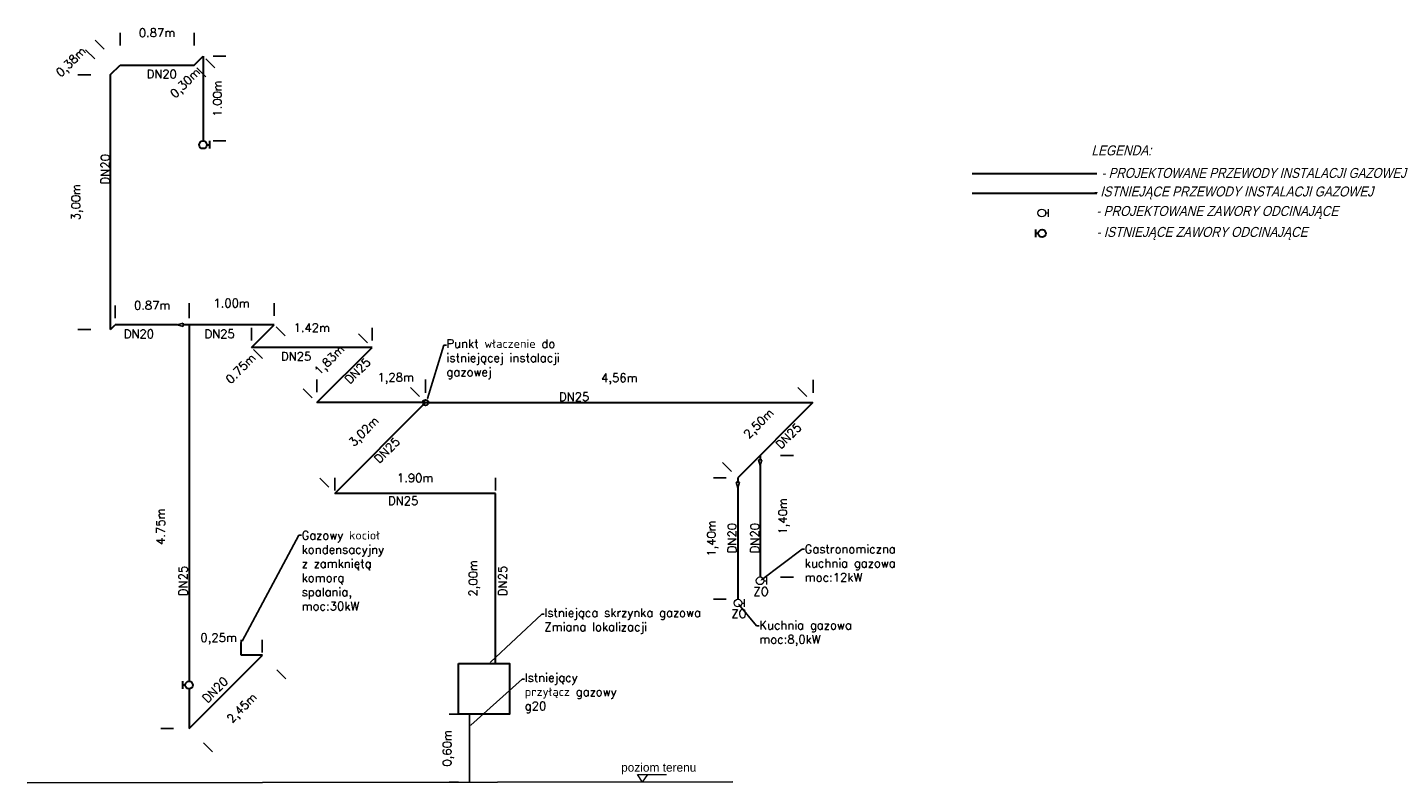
# Model space of a CAD drawing. Header units: millimetres. Extents: x -3516 to 12465, y 522 to 9418.
import ezdxf
from ezdxf import colors
from ezdxf.entities.mleader import LeaderData, LeaderLine
from ezdxf.enums import TextEntityAlignment as Align
from ezdxf.math import Vec2, Vec3

# ---------------------------------------------------------------- set-up
doc = ezdxf.new("R2010")
doc.units = ezdxf.units.MM
doc.header["$LTSCALE"] = 100
for name, color, linetype, lineweight in [('2DH_DESC', 7, 'Continuous', 9), ('2DH_OBJ', 7, 'Continuous', 20), ('_ET-RZUTNIA', 7, 'Continuous', 30), ('_ET_GAZ', 40, 'Continuous', 30), ('_ET_OPIS', 7, 'Continuous', 30), ('URZĄDZENIA', 7, 'Continuous', 20)]:
    doc.layers.add(name, color=color, linetype=linetype, lineweight=lineweight)
doc.layers.add('_ET-poziom', color=7, linetype='Continuous')
doc.layers.add('_ET-urządzenia', color=7, linetype='Continuous')
doc.styles.add('CP_ATTR', font='arial.ttf')
doc.styles.add('SIMPLEX', font='simplex.shx', dxfattribs={"height": 100})
doc.styles.get("Standard").update_dxf_attribs({"font": 'arial.ttf'})
doc.dimstyles.new('ISO-25', dxfattribs={"dimtxt": 100, "dimasz": 2.5, "dimexe": 50, "dimexo": 0.625, "dimtad": 1, "dimtxsty": 'SIMPLEX', "dimcen": 2.5, "dimsd1": 1, "dimsd2": 1, "dimadec": 0, "dimazin": 0, "dimtfac": 1, "dimtmove": 0, "dimatfit": 3, "dimfxl": 100, "dimfxlon": 1, "dimarcsym": 0})

# ---------------------------------------------------------------- blocks, each defined once
blk = doc.blocks.new('CPHS_871')
for p, q in [((-0.3, 0.5), (0.3, 0.5)), ((0, 0.3), (0, 0.5))]:
    blk.add_line(p, q)
blk.add_circle((0, 0), 0.3)
at = {"linetype": 'ByBlock', "style": 'CP_ATTR', "flags": 9}
for tag in ['OTHER', 'WEIGHT', 'VOLTAGE', 'POWER', 'FLOW', 'TEMPERATURE', 'PN', 'DN', 'CHARACTER', 'ORDER-NO', 'PRODUCT-TYPE', 'ARTICLE', 'PRODUCER', 'NUMBER', 'GROUP', 'NAME']:
    blk.add_attdef(tag, text='', height=0.00005, dxfattribs=at).set_placement((-0.09, -0.02), align=Align.MIDDLE_LEFT)
blk = doc.blocks.new('*D4')
at = {"layer": '_ET-RZUTNIA', "color": 0, "lineweight": -2, "transparency": 16777216}
for p, q in [((1174, 5115), (1174, 5265)), ((5734, 5115), (5734, 5265))]:
    blk.add_line(p, q, dxfattribs=at)
at = {"layer": 'Defpoints', "color": 0, "transparency": 16777216}
for p in [(1174, 5215), (1174, 4998), (5734, 4998)]:
    blk.add_point(p, dxfattribs=at)
at = {"layer": '_ET-RZUTNIA', "color": 0, "transparency": 16777216, "insert": (3454, 5275), "char_height": 100, "attachment_point": 5, "style": 'SIMPLEX'}
blk.add_mtext('4,56m', dxfattribs=at)
blk = doc.blocks.new('*D5')
at = {"layer": '_ET-RZUTNIA', "color": 0, "lineweight": -2, "transparency": 16777216}
for p, q in [((-1610, 6018), (-1610, 6168)), ((-610, 6018), (-610, 6168))]:
    blk.add_line(p, q, dxfattribs=at)
at = {"layer": 'Defpoints', "color": 0, "transparency": 16777216}
for p in [(-610, 6118), (-1610, 5913), (-610, 5913)]:
    blk.add_point(p, dxfattribs=at)
at = {"layer": '_ET-RZUTNIA', "color": 0, "transparency": 16777216, "insert": (-1110, 6169), "char_height": 100, "attachment_point": 5, "style": 'SIMPLEX'}
blk.add_mtext('1.00m', dxfattribs=at)
blk = doc.blocks.new('*D6')
at = {"layer": '_ET-RZUTNIA', "color": 0, "lineweight": -2, "transparency": 16777216}
for p, q in [((-876, 5730), (-876, 5880)), ((544, 5730), (544, 5880))]:
    blk.add_line(p, q, dxfattribs=at)
at = {"layer": 'Defpoints', "color": 0, "transparency": 16777216}
for p in [(544, 5830), (-876, 5648), (544, 5648)]:
    blk.add_point(p, dxfattribs=at)
at = {"layer": '_ET-RZUTNIA', "color": 0, "transparency": 16777216, "insert": (-166, 5880), "char_height": 100, "attachment_point": 5, "style": 'SIMPLEX'}
blk.add_mtext('1.42m', dxfattribs=at)
blk = doc.blocks.new('*D7')
at = {"layer": '_ET-RZUTNIA', "color": 0, "lineweight": -2, "transparency": 16777216}
for p, q in [((-106, 5121), (-106, 5271)), ((1174, 5121), (1174, 5271))]:
    blk.add_line(p, q, dxfattribs=at)
at = {"layer": 'Defpoints', "color": 0, "transparency": 16777216}
for p in [(1174, 5221), (-106, 4998), (1174, 4998)]:
    blk.add_point(p, dxfattribs=at)
at = {"layer": '_ET-RZUTNIA', "color": 0, "transparency": 16777216, "insert": (822, 5281), "char_height": 100, "attachment_point": 5, "style": 'SIMPLEX'}
blk.add_mtext('1,28m', dxfattribs=at)
blk = doc.blocks.new('*D8')
at = {"layer": '_ET-RZUTNIA', "color": 0, "lineweight": -2, "transparency": 16777216}
for p, q in [((-2768, 8858), (-2918, 8858)), ((-2768, 5858), (-2918, 5858))]:
    blk.add_line(p, q, dxfattribs=at)
at = {"layer": 'Defpoints', "color": 0, "transparency": 16777216}
for p in [(-2868, 8858), (-2535, 8858), (-2535, 5858)]:
    blk.add_point(p, dxfattribs=at)
at = {"layer": '_ET-RZUTNIA', "color": 0, "transparency": 16777216, "insert": (-2928, 7358), "char_height": 100, "attachment_point": 5, "rotation": 90, "style": 'SIMPLEX'}
blk.add_mtext('3,00m', dxfattribs=at)
blk = doc.blocks.new('*D9')
at = {"layer": '_ET-RZUTNIA', "color": 0, "lineweight": -2, "transparency": 16777216}
for p, q in [((106, 3962), (106, 4112)), ((1996, 3962), (1996, 4112))]:
    blk.add_line(p, q, dxfattribs=at)
at = {"layer": 'Defpoints', "color": 0, "transparency": 16777216}
for p in [(1996, 4062), (106, 3930), (1996, 3930)]:
    blk.add_point(p, dxfattribs=at)
at = {"layer": '_ET-RZUTNIA', "color": 0, "transparency": 16777216, "insert": (1051, 4112), "char_height": 100, "attachment_point": 5, "style": 'SIMPLEX'}
blk.add_mtext('1.90m', dxfattribs=at)
blk = doc.blocks.new('*D10')
at = {"layer": '_ET-RZUTNIA', "color": 0, "lineweight": -2, "transparency": 16777216}
for p, q in [((1908, 3930), (1758, 3930)), ((1908, 1929), (1758, 1929))]:
    blk.add_line(p, q, dxfattribs=at)
at = {"layer": 'Defpoints', "color": 0, "transparency": 16777216}
for p in [(1996, 3930), (1808, 1929), (1996, 1929)]:
    blk.add_point(p, dxfattribs=at)
at = {"layer": '_ET-RZUTNIA', "color": 0, "transparency": 16777216, "insert": (1748, 2930), "char_height": 100, "attachment_point": 5, "rotation": 90, "style": 'SIMPLEX'}
blk.add_mtext('2,00m', dxfattribs=at)
blk = doc.blocks.new('*D11')
at = {"layer": '_ET-RZUTNIA', "color": 0, "lineweight": -2, "transparency": 16777216}
for p, q in [((1562, 1329), (1452, 1329)), ((1563, 529), (1452, 529))]:
    blk.add_line(p, q, dxfattribs=at)
at = {"layer": 'Defpoints', "color": 0, "transparency": 16777216}
for p in [(1563, 1329), (1502, 529), (1564, 529)]:
    blk.add_point(p, dxfattribs=at)
at = {"layer": '_ET-RZUTNIA', "color": 0, "transparency": 16777216, "insert": (1442, 929), "char_height": 100, "attachment_point": 5, "rotation": 90, "style": 'SIMPLEX'}
blk.add_mtext('0,60m', dxfattribs=at)
blk = doc.blocks.new('*D12')
at = {"layer": '_ET-RZUTNIA', "color": 0, "lineweight": -2, "transparency": 16777216}
for p, q in [((1102, 5069), (996, 5175)), ((35, 4001), (-71, 4108))]:
    blk.add_line(p, q, dxfattribs=at)
at = {"layer": 'Defpoints', "color": 0, "transparency": 16777216}
for p in [(1032, 5140), (1174, 4998), (106, 3930)]:
    blk.add_point(p, dxfattribs=at)
at = {"layer": '_ET-RZUTNIA', "color": 0, "transparency": 16777216, "insert": (455, 4649), "char_height": 100, "attachment_point": 5, "rotation": 45, "style": 'SIMPLEX'}
blk.add_mtext('3,02m', dxfattribs=at)
blk = doc.blocks.new('*D13')
at = {"layer": '_ET-RZUTNIA', "color": 0, "lineweight": -2, "transparency": 16777216}
for p, q in [((489, 5703), (383, 5809)), ((-161, 5053), (-267, 5159))]:
    blk.add_line(p, q, dxfattribs=at)
at = {"layer": 'Defpoints', "color": 0, "transparency": 16777216}
for p in [(419, 5774), (544, 5648), (-106, 4998)]:
    blk.add_point(p, dxfattribs=at)
at = {"layer": '_ET-RZUTNIA', "color": 0, "transparency": 16777216, "insert": (51, 5491), "char_height": 100, "attachment_point": 5, "rotation": 45, "style": 'SIMPLEX'}
blk.add_mtext('1,83m', dxfattribs=at)
blk = doc.blocks.new('*D14')
at = {"layer": '_ET-RZUTNIA', "color": 0, "lineweight": -2, "transparency": 16777216}
for p, q in [((-586, 5889), (-480, 5783)), ((-851, 5624), (-745, 5517))]:
    blk.add_line(p, q, dxfattribs=at)
at = {"layer": 'Defpoints', "color": 0, "transparency": 16777216}
for p in [(-610, 5913), (-876, 5648), (-780, 5553)]:
    blk.add_point(p, dxfattribs=at)
at = {"layer": '_ET-RZUTNIA', "color": 0, "transparency": 16777216, "insert": (-1004, 5400), "char_height": 100, "attachment_point": 5, "rotation": 45, "style": 'SIMPLEX'}
blk.add_mtext('0.75m', dxfattribs=at)
blk = doc.blocks.new('*D15')
at = {"layer": '_ET-RZUTNIA', "color": 0, "lineweight": -2, "transparency": 16777216}
for p, q in [((5660, 5071), (5554, 5178)), ((4776, 4188), (4670, 4294))]:
    blk.add_line(p, q, dxfattribs=at)
at = {"layer": 'Defpoints', "color": 0, "transparency": 16777216}
for p in [(5734, 4998), (4705, 4258), (4850, 4114)]:
    blk.add_point(p, dxfattribs=at)
at = {"layer": '_ET-RZUTNIA', "color": 0, "transparency": 16777216, "insert": (5105, 4743), "char_height": 100, "attachment_point": 5, "rotation": 45, "style": 'SIMPLEX'}
blk.add_mtext('2,50m', dxfattribs=at)
blk = doc.blocks.new('*D16')
at = {"layer": '_ET-RZUTNIA', "color": 0, "lineweight": -2, "transparency": 16777216}
for p, q in [((5353, 4375), (5503, 4375)), ((5353, 2945), (5503, 2945))]:
    blk.add_line(p, q, dxfattribs=at)
at = {"layer": 'Defpoints', "color": 0, "transparency": 16777216}
for p in [(5112, 4375), (5112, 2945), (5453, 2945)]:
    blk.add_point(p, dxfattribs=at)
at = {"layer": '_ET-RZUTNIA', "color": 0, "transparency": 16777216, "insert": (5393, 3660), "char_height": 100, "attachment_point": 5, "rotation": 90, "style": 'SIMPLEX'}
blk.add_mtext('1,40m', dxfattribs=at)
blk = doc.blocks.new('*D17')
at = {"layer": '_ET-RZUTNIA', "color": 0, "lineweight": -2, "transparency": 16777216}
for p, q in [((4713, 4114), (4563, 4114)), ((4713, 2684), (4563, 2684))]:
    blk.add_line(p, q, dxfattribs=at)
at = {"layer": 'Defpoints', "color": 0, "transparency": 16777216}
for p in [(4850, 4114), (4613, 2684), (4850, 2684)]:
    blk.add_point(p, dxfattribs=at)
at = {"layer": '_ET-RZUTNIA', "color": 0, "transparency": 16777216, "insert": (4553, 3399), "char_height": 100, "attachment_point": 5, "rotation": 90, "style": 'SIMPLEX'}
blk.add_mtext('1,40m', dxfattribs=at)
blk = doc.blocks.new('*D18')
at = {"layer": '_ET-RZUTNIA', "color": 0, "lineweight": -2, "transparency": 16777216}
for p, q in [((-2721, 9045), (-2828, 9151)), ((-2608, 9158), (-2714, 9264))]:
    blk.add_line(p, q, dxfattribs=at)
at = {"layer": 'Defpoints', "color": 0, "transparency": 16777216}
for p in [(-2679, 9228), (-2422, 8972), (-2535, 8858)]:
    blk.add_point(p, dxfattribs=at)
at = {"layer": '_ET-RZUTNIA', "color": 0, "transparency": 16777216, "insert": (-2992, 9001), "char_height": 100, "attachment_point": 5, "rotation": 45, "style": 'SIMPLEX'}
blk.add_mtext('0,38m', dxfattribs=at)
blk = doc.blocks.new('*D19')
at = {"layer": '_ET-RZUTNIA', "color": 0, "lineweight": -2, "transparency": 16777216}
for p, q in [((-576, 1854), (-470, 1748)), ((-1439, 992), (-1333, 886))]:
    blk.add_line(p, q, dxfattribs=at)
at = {"layer": 'Defpoints', "color": 0, "transparency": 16777216}
for p in [(-748, 2026), (-505, 1784), (-1610, 1163)]:
    blk.add_point(p, dxfattribs=at)
at = {"layer": '_ET-RZUTNIA', "color": 0, "transparency": 16777216, "insert": (-979, 1395), "char_height": 100, "attachment_point": 5, "rotation": 45, "style": 'SIMPLEX'}
blk.add_mtext('2,45m', dxfattribs=at)
blk = doc.blocks.new('*D20')
at = {"layer": '_ET-RZUTNIA', "color": 0, "lineweight": -2, "transparency": 16777216}
for p, q in [((-1794, 5913), (-1944, 5913)), ((-1794, 1163), (-1944, 1163))]:
    blk.add_line(p, q, dxfattribs=at)
at = {"layer": 'Defpoints', "color": 0, "transparency": 16777216}
for p in [(-1894, 5913), (-1610, 5913), (-1610, 1163)]:
    blk.add_point(p, dxfattribs=at)
at = {"layer": '_ET-RZUTNIA', "color": 0, "transparency": 16777216, "insert": (-1944, 3538), "char_height": 100, "attachment_point": 5, "rotation": 90, "style": 'SIMPLEX'}
blk.add_mtext('4.75m', dxfattribs=at)
blk = doc.blocks.new('*D21')
at = {"layer": '_ET-RZUTNIA', "color": 0, "lineweight": -2, "transparency": 16777216}
for p, q in [((-996, 2056), (-996, 2206)), ((-748, 2056), (-748, 2206))]:
    blk.add_line(p, q, dxfattribs=at)
at = {"layer": 'Defpoints', "color": 0, "transparency": 16777216}
for p in [(-748, 2156), (-996, 2026), (-748, 2026)]:
    blk.add_point(p, dxfattribs=at)
at = {"layer": '_ET-RZUTNIA', "color": 0, "transparency": 16777216, "insert": (-1262, 2216), "char_height": 100, "attachment_point": 5, "style": 'SIMPLEX'}
blk.add_mtext('0,25m', dxfattribs=at)
blk = doc.blocks.new('CPHS_183')
for p, q in [((0, 0), (-0.3, 0.45)), ((-0.3, 0.45), (1.4, 0.45)), ((0, 0), (0.3, 0.45))]:
    blk.add_line(p, q)
at = {"linetype": 'ByBlock', "style": 'CP_ATTR', "flags": 12}
blk.add_attdef('VAL', text='', height=0.5, dxfattribs=at).set_placement((0.95, 0.8), align=Align.MIDDLE)
at = {"linetype": 'ByBlock', "style": 'CP_ATTR', "flags": 9}
for tag, p in [('NAME', (-0.092, -0.018)), ('GROUP', (-0.092, -0.018)), ('NUMBER', (-0.092, -0.019)), ('PRODUCER', (-0.092, -0.018)), ('ARTICLE', (-0.092, -0.018)), ('CHARACTER', (-0.092, -0.018)), ('PN', (-0.092, -0.018)), ('TEMPERATURE', (-0.092, -0.018)), ('FLOW', (-0.092, -0.018)), ('VOLTAGE', (-0.092, -0.019)), ('WEIGHT', (-0.092, -0.018)), ('OTHER', (-0.092, -0.018)), ('PRODUCT-TYPE', (-0.092, -0.019)), ('ORDER-NO', (-0.092, -0.019)), ('POWER', (-0.092, -0.019)), ('DN', (-0.091, -0.019))]:
    blk.add_attdef(tag, text='', height=0.00005, dxfattribs=at).set_placement(p, align=Align.MIDDLE_LEFT)
blk = doc.blocks.new('*D93')
at = {"color": 0, "lineweight": -2, "transparency": 16777216}
for p, q in [((-2422, 9201), (-2422, 9351)), ((-1552, 9201), (-1552, 9351))]:
    blk.add_line(p, q, dxfattribs=at)
at = {"layer": 'Defpoints', "color": 0, "transparency": 16777216}
for p in [(-1552, 9301), (-2422, 8972), (-1552, 8972)]:
    blk.add_point(p, dxfattribs=at)
at = {"color": 0, "transparency": 16777216, "insert": (-1987, 9352), "char_height": 100, "attachment_point": 5, "style": 'SIMPLEX'}
blk.add_mtext('0.87m', dxfattribs=at)
blk = doc.blocks.new('*D94')
at = {"color": 0, "lineweight": -2, "transparency": 16777216}
for p, q in [((-1328, 9078), (-1178, 9078)), ((-1328, 8078), (-1178, 8078))]:
    blk.add_line(p, q, dxfattribs=at)
at = {"layer": 'Defpoints', "color": 0, "transparency": 16777216}
for p in [(-1446, 9078), (-1446, 8078), (-1228, 8078)]:
    blk.add_point(p, dxfattribs=at)
at = {"color": 0, "transparency": 16777216, "insert": (-1278, 8578), "char_height": 100, "attachment_point": 5, "rotation": 90, "style": 'SIMPLEX'}
blk.add_mtext('1.00m', dxfattribs=at)
blk = doc.blocks.new('*D95')
at = {"color": 0, "lineweight": -2, "transparency": 16777216}
for p, q in [((-1412, 9044), (-1306, 8938)), ((-1518, 8938), (-1412, 8832))]:
    blk.add_line(p, q, dxfattribs=at)
at = {"layer": 'Defpoints', "color": 0, "transparency": 16777216}
for p in [(-1552, 8972), (-1446, 9078), (-1342, 8973)]:
    blk.add_point(p, dxfattribs=at)
at = {"color": 0, "transparency": 16777216, "insert": (-1647, 8752), "char_height": 100, "attachment_point": 5, "rotation": 45, "style": 'SIMPLEX'}
blk.add_mtext('0,30m', dxfattribs=at)
blk = doc.blocks.new('*D96')
at = {"color": 0, "lineweight": -2, "transparency": 16777216}
for p, q in [((-2480, 5993), (-2480, 6143)), ((-1610, 5993), (-1610, 6143))]:
    blk.add_line(p, q, dxfattribs=at)
at = {"layer": 'Defpoints', "color": 0, "transparency": 16777216}
for p in [(-1610, 6093), (-2480, 5913), (-1610, 5913)]:
    blk.add_point(p, dxfattribs=at)
at = {"color": 0, "transparency": 16777216, "insert": (-2045, 6144), "char_height": 100, "attachment_point": 5, "style": 'SIMPLEX'}
blk.add_mtext('0.87m', dxfattribs=at)

msp = doc.modelspace()

# ---------------------------------------------------------------- linework, layer by layer
for p, q in [((-1746.442, 5913.435), (-1680.07, 5933.355)), ((-1746.442, 5913.435), (-1680.07, 5893.516)), ((-1680.07, 5933.355), (-1680.07, 5913.435)), ((-1680.07, 5893.516), (-1680.07, 5913.435)), ((5111.557, 4256.821), (5091.638, 4323.193)), ((5091.638, 4323.193), (5111.557, 4323.193)), ((5111.557, 4256.821), (5131.477, 4323.193)), ((5131.477, 4323.193), (5111.557, 4323.193)), ((4849.928, 3995.191), (4830.008, 4061.563)), ((4830.008, 4061.563), (4849.928, 4061.563)), ((4849.928, 3995.191), (4869.847, 4061.563)), ((4869.847, 4061.563), (4849.928, 4061.563))]:
    msp.add_line(p, q)
at = {"layer": '_ET-poziom'}
msp.add_line((4791.61, 533.247), (-3516.309, 522.378), dxfattribs=at)
at = {"layer": '_ET-urządzenia'}
msp.add_line((1689.956, 529.023), (1689.956, 1329.023), dxfattribs=at)
at = {"layer": '_ET_GAZ', "color": 251}
for p, q in [((-2535.428, 8858.493), (-2422.291, 8971.63)), ((-2422.291, 8971.63), (-1552.291, 8971.63)), ((-1552.291, 8971.63), (-1446.225, 9077.696)), ((-1446.225, 9077.696), (-1446.225, 8077.696)), ((-2535.428, 5858.493), (-2535.428, 8858.493)), ((-1401.225, 8032.696), (-1371.225, 8032.696)), ((-1371.225, 8077.696), (-1371.225, 7987.696)), ((9076.573, 7460.031), (7606.788, 7460.031)), ((8355.167, 6944.696), (8355.167, 7034.696)), ((8385.167, 6989.696), (8355.167, 6989.696)), ((-2535.428, 5858.493), (-2480.486, 5913.435)), ((-1746.442, 5913.435), (-2480.486, 5913.435)), ((-1610.486, 5913.435), (-1680.07, 5913.435)), ((-610.486, 5913.435), (-1610.486, 5913.435)), ((-1610.486, 5913.435), (-1610.486, 1717.775)), ((-875.651, 5648.27), (-610.486, 5913.435)), ((544.349, 5648.27), (-875.651, 5648.27)), ((-106.189, 4997.732), (544.349, 5648.27)), ((1173.811, 4997.732), (-106.189, 4997.732)), ((-1685.486, 1627.775), (-1685.486, 1717.775)), ((-1655.486, 1672.775), (-1685.486, 1672.775))]:
    msp.add_line(p, q, dxfattribs=at)
at = {"layer": '_ET_GAZ'}
for p, q in [((9076.573, 7689.912), (7606.788, 7689.912)), ((106.08, 3930.001), (1173.811, 4997.732)), ((1173.811, 4997.732), (5733.811, 4997.732)), ((5733.811, 4997.732), (4849.928, 4113.849)), ((5111.557, 4375.478), (5111.557, 4323.193)), ((5111.557, 4256.821), (5111.557, 2945.478)), ((4849.928, 4113.849), (4849.928, 4061.563)), ((1996.48, 3930.001), (106.08, 3930.001)), ((1996.48, 1929.023), (1996.48, 3930.001)), ((4849.928, 3995.191), (4849.928, 2683.849)), ((-996.42, 2026.106), (-996.42, 2173.812)), ((-1610.486, 1163.435), (-747.815, 2026.106)), ((-747.815, 2026.106), (-996.42, 2026.106)), ((-1610.486, 1627.775), (-1610.486, 1163.435))]:
    msp.add_line(p, q, dxfattribs=at)
at = {"layer": '_ET_GAZ', "color": 251}
msp.add_lwpolyline([(1563.071, 1929.023), (2163.071, 1929.023), (2163.071, 1329.023), (1563.071, 1329.023), (1563.071, 1929.023)], dxfattribs=at)
for centre in [(-1446.225, 8032.696), (8430.167, 6989.696), (-1610.486, 1672.775)]:
    msp.add_circle(centre, 45, dxfattribs=at)
at = {"layer": '_ET_GAZ'}
msp.add_circle((1173.811, 4997.732), 33.067, dxfattribs=at)

# ---------------------------------------------------------------- block references
at = {"layer": '2DH_DESC', "xscale": 200, "yscale": 200, "zscale": 200}
msp.add_blockref('CPHS_183', (3727.943, 531.855), dxfattribs=at).add_auto_attribs({'VAL': 'poziom terenu'})
at = {"layer": '2DH_OBJ', "xscale": 150, "yscale": 150, "zscale": 150, "rotation": 270}
for p in [(8427.382, 7230.149), (5111.557, 2900.478), (4849.928, 2638.849)]:
    msp.add_blockref('CPHS_871', p, dxfattribs=at)

# ---------------------------------------------------------------- texts
at = {"linetype": 'ByBlock', "style": 'CP_ATTR', "flags": 9}
for tag, text, p in [('POWER', '', (-1449.023, 8091.314)), ('ORDER-NO', '', (-1449.022, 8091.38)), ('DN', '', (-1449.013, 8091.293)), ('PRODUCT-TYPE', '', (-1449.011, 8091.38)), ('NUMBER', '', (-1449.002, 8091.38)), ('VOLTAGE', '', (-1449.002, 8091.325)), ('TEMPERATURE', '', (-1448.993, 8091.38)), ('GROUP', '', (-1448.993, 8091.315)), ('WEIGHT', '', (-1448.983, 8091.316)), ('CHARACTER', '', (-1448.983, 8091.38)), ('FLOW', '', (-1448.974, 8091.38)), ('PRODUCER', '', (-1448.974, 8091.338)), ('PN', '', (-1448.974, 8091.352)), ('NAME', 'Kugelhahn', (-1448.965, 8091.38)), ('OTHER', '', (-1448.965, 8091.352)), ('ARTICLE', '', (-1448.963, 8091.321))]:
    msp.add_attdef(tag, text=text, height=0.0075, rotation=270, dxfattribs=at).set_placement(p, align=Align.MIDDLE_LEFT)
at = {"layer": '_ET_GAZ', "color": 251, "style": 'CP_ATTR', "flags": 9}
for tag, text, p in [('ARTICLE', '', (8432.905, 6976.072)), ('OTHER', '', (8432.907, 6976.041)), ('NAME', 'Kugelhahn', (8432.907, 6976.012)), ('PRODUCER', '', (8432.916, 6976.054)), ('PN', '', (8432.916, 6976.04)), ('FLOW', '', (8432.916, 6976.012)), ('WEIGHT', '', (8432.925, 6976.076)), ('CHARACTER', '', (8432.924, 6976.012)), ('GROUP', '', (8432.935, 6976.078)), ('TEMPERATURE', '', (8432.935, 6976.012)), ('VOLTAGE', '', (8432.944, 6976.068)), ('NUMBER', '', (8432.944, 6976.012)), ('PRODUCT-TYPE', '', (8432.953, 6976.012)), ('DN', '', (8432.955, 6976.1)), ('ORDER-NO', '', (8432.963, 6976.012)), ('POWER', '', (8432.965, 6976.078)), ('ARTICLE', '', (-1607.747, 1659.15)), ('OTHER', '', (-1607.745, 1659.12)), ('NAME', 'Kugelhahn', (-1607.745, 1659.091)), ('PRODUCER', '', (-1607.737, 1659.133)), ('PN', '', (-1607.737, 1659.119)), ('FLOW', '', (-1607.737, 1659.091)), ('CHARACTER', '', (-1607.728, 1659.091)), ('WEIGHT', '', (-1607.727, 1659.155)), ('GROUP', '', (-1607.718, 1659.157)), ('TEMPERATURE', '', (-1607.717, 1659.091)), ('VOLTAGE', '', (-1607.708, 1659.146)), ('NUMBER', '', (-1607.709, 1659.091)), ('PRODUCT-TYPE', '', (-1607.699, 1659.091)), ('DN', '', (-1607.697, 1659.179)), ('ORDER-NO', '', (-1607.689, 1659.091)), ('POWER', '', (-1607.688, 1659.157))]:
    msp.add_attdef(tag, text=text, height=0.0075, rotation=90, dxfattribs=at).set_placement(p, align=Align.MIDDLE_LEFT)
at = {"layer": '_ET_OPIS', "char_height": 100, "attachment_point": 1, "style": 'SIMPLEX'}
for s, insert in [('DN20', (-2110.355, 8915.608)), ('DN20', (-2378.019, 5857.413)), ('DN25', (-1428.488, 5857.413)), ('DN25', (-528.484, 5592.248)), ('DN25', (2743.538, 5116.78)), ('DN25', (732.072, 3892.662)), ('ZO', (5033.263, 2825.592)), ('ZO', (4771.634, 2563.962))]:
    msp.add_mtext_dynamic_manual_height_columns(s, width=1984.70281, gutter_width=12.5, heights=[0], dxfattribs=dict(at, insert=insert))
for s, insert, rotation in [('DN20', (-2647.642, 7568.684), 90), ('DN25', (211.996, 5282.401), 45), ('DN25', (5284.767, 4515.171), 45), ('DN25', (557.387, 4347.792), 45), ('DN20', (4730.507, 3226.245), 90), ('DN20', (4999.343, 3226.245), 90), ('DN25', (-1729.906, 2722.74), 90), ('DN25', (2030.187, 2722.74), 90), ('DN20', (-1464.082, 1527.235), 45)]:
    msp.add_mtext_dynamic_manual_height_columns(s, width=1984.70281, gutter_width=12.5, heights=[0], dxfattribs=dict(at, insert=insert, rotation=rotation))
at = {"layer": 'URZĄDZENIA', "linetype": 'Continuous', "oblique": 15, "width": 0.85}
for s, height, p in [('LEGENDA:', 117.6471, (9011.278, 7908.119)), ('- PROJEKTOWANE PRZEWODY INSTALACJI GAZOWEJ', 117.64706, (9130.326, 7642.599)), ('- ISTNIEJĄCE PRZEWODY INSTALACJI GAZOWEJ', 117.64706, (9030.326, 7424.491)), (' - PROJEKTOWANE ZAWORY ODCINAJĄCE', 117.64706, (9030.326, 7194.609)), (' - ISTNIEJĄCE ZAWORY ODCINAJĄCE ', 117.64706, (9033.228, 6948.348))]:
    msp.add_text(s, height=height, dxfattribs=at).set_placement(p)

# ---------------------------------------------------------------- dimensions: what is measured, and where the dimension line sits
for base, p1, p2, picture, middle in [((-1552.291, 9301.479), (-2422.291, 8971.63), (-1552.291, 8971.63), '*D93', (-1987.291, 9352.104)), ((-1610.486, 6093.253), (-2480.486, 5913.435), (-1610.486, 5913.435), '*D96', (-2045.486, 6143.878))]:
    dim = msp.add_linear_dim(base=base, p1=p1, p2=p2, text='0.87m', dimstyle='ISO-25')
    dim.commit()
    dim.dimension.update_dxf_attribs({"geometry": picture, "text_midpoint": middle})
dim = msp.add_aligned_dim(p1=(-1552.291, 8971.63), p2=(-1446.225, 9077.696), distance=-147.939, text='0,30m', dimstyle='ISO-25')
dim.commit()
dim.dimension.update_dxf_attribs({"geometry": '*D95', "text_midpoint": (-1647.313, 8752.453)})
dim = msp.add_linear_dim(base=(-1227.514, 8077.696), p1=(-1446.225, 9077.696), p2=(-1446.225, 8077.696), angle=90, text='1.00m', dimstyle='ISO-25')
dim.commit()
dim.dimension.update_dxf_attribs({"geometry": '*D94', "text_midpoint": (-1278.139, 8577.696)})
at = {"layer": '_ET-RZUTNIA'}
for p1, p2, distance, text, picture, middle in [((-2535.428, 8858.493), (-2422.291, 8971.63), 363.054, '0,38m', '*D18', (-2991.777, 9000.643)), ((-106.189, 4997.732), (544.349, 5648.27), 177.895, '1,83m', '*D13', (50.758, 5491.323)), ((5733.811, 4997.732), (1173.811, 4997.732), -217.006, '4,56m', '*D4', (3453.811, 5274.887)), ((106.08, 3930.001), (1173.811, 4997.732), 201.058, '3,02m', '*D12', (455.245, 4648.567)), ((5733.811, 4997.732), (4849.928, 4113.849), -204.292, '2,50m', '*D15', (5104.881, 4742.778)), ((5111.557, 4375.478), (5111.557, 2945.478), 341.524, '1,40m', '*D16', (5392.932, 3660.478)), ((4849.928, 4113.849), (4849.928, 2683.849), -237.245, '1,40m', '*D17', (4552.533, 3398.849)), ((-1610.486, 1163.435), (-747.815, 2026.106), -342.996, '2,45m', '*D19', (-979.147, 1394.768))]:
    dim = msp.add_aligned_dim(p1=p1, p2=p2, distance=distance, text=text, dimstyle='ISO-25', dxfattribs=at)
    dim.commit()
    dim.dimension.update_dxf_attribs({"geometry": picture, "text_midpoint": middle})
for base, p1, p2, text, picture, middle in [((-2867.9, 8858.493), (-2535.428, 5858.493), (-2535.428, 8858.493), '3,00m', '*D8', (-2928.049, 7358.493)), ((-1893.583, 5913.435), (-1610.486, 1163.435), (-1610.486, 5913.435), '4.75m', '*D20', (-1944.208, 3538.435))]:
    dim = msp.add_linear_dim(base=base, p1=p1, p2=p2, angle=90, text=text, dimstyle='ISO-25', dxfattribs=at)
    dim.commit()
    dim.dimension.update_dxf_attribs({"geometry": picture, "text_midpoint": middle})
for base, p1, p2, text, picture, middle in [((-610.486, 6118.253), (-1610.486, 5913.435), (-610.486, 5913.435), '1.00m', '*D5', (-1110.486, 6168.878)), ((544.349, 5829.706), (-875.651, 5648.27), (544.349, 5648.27), '1.42m', '*D6', (-165.651, 5880.331)), ((1996.48, 4061.567), (106.08, 3930.001), (1996.48, 3930.001), '1.90m', '*D9', (1051.28, 4112.192))]:
    dim = msp.add_linear_dim(base=base, p1=p1, p2=p2, text=text, dimstyle='ISO-25', dxfattribs=at)
    dim.commit()
    dim.dimension.update_dxf_attribs({"geometry": picture, "text_midpoint": middle})
for base, p1, p2, angle, text, picture, middle, dimtype in [((-780.18, 5552.8), (-610.486, 5913.435), (-875.651, 5648.27), 225, '0.75m', '*D14', (-968.471, 5364.509), 161), ((1807.876, 1929.023), (1996.48, 3930.001), (1996.48, 1929.023), 90, '2,00m', '*D10', (1807.876, 2929.512), 160), ((1502.35, 529.024), (1563.071, 1329.023), (1564.117, 529.024), 90, '0,60m', '*D11', (1502.35, 929.024), 160)]:
    dim = msp.add_linear_dim(base=base, p1=p1, p2=p2, angle=angle, text=text, dimstyle='ISO-25', dxfattribs=at)
    dim.commit()
    dim.dimension.update_dxf_attribs({"geometry": picture, "text_midpoint": middle, "dimtype": dimtype})
for base, p1, p2, text, picture, middle in [((1173.811, 5220.565), (-106.189, 4997.732), (1173.811, 4997.732), '1,28m', '*D7', (822.201, 5220.565)), ((-747.815, 2156.284), (-996.42, 2026.106), (-747.815, 2026.106), '0,25m', '*D21', (-1261.876, 2156.284))]:
    dim = msp.add_linear_dim(base=base, p1=p1, p2=p2, text=text, dimstyle='ISO-25', dxfattribs=at)
    dim.commit()
    dim.dimension.update_dxf_attribs({"geometry": picture, "text_midpoint": middle, "dimtype": 160})

# ---------------------------------------------------------------- leaders
at = {"layer": '_ET_OPIS'}
ml = msp.add_multileader_mtext('Standard', dxfattribs=at)
ml.set_content('Punkt właczenie do istniejącej instalacji gazowej', color=256, style='SIMPLEX')
ml.set_leader_properties()
ml.build(insert=Vec2(0, 0))
ml.multileader.update_dxf_attribs({"dogleg_length": 30, "arrow_head_size": 20})
ctx = ml.context
ctx.base_point, ctx.char_height, ctx.arrow_head_size, ctx.plane_origin = Vec3(1418.122, 5675.465), 100, 20, Vec3(4040.566, 6839.915)
notes = []
notes.append((ctx, [(0, (1, 1, 0), (1388.122, 5675.465), (1, 0), 30, [(0, [(1189.572, 5026.802)], 0, [])])]))
ctx.mtext.insert, ctx.mtext.width, ctx.mtext.flow_direction = Vec3(1420.122, 5742.132), 1481.25596, 5
ml = msp.add_multileader_mtext('Standard', dxfattribs=at)
ml.set_content('Gazowy kocioł kondensacyjny z zamkniętą komorą spalania,\\Pmoc:30kW', color=256, style='SIMPLEX')
ml.set_leader_properties()
ml.build(insert=Vec2(0, 0))
ml.multileader.update_dxf_attribs({"dogleg_length": 30, "arrow_head_size": 20})
ctx = ml.context
ctx.base_point, ctx.char_height, ctx.arrow_head_size, ctx.plane_origin = Vec3(-287.391, 3436.258), 100, 20, Vec3(1854.575, 3986.925)
notes.append((ctx, [(0, (1, 1, 0), (-317.391, 3436.258), (1, 0), 30, [(0, [(-996.42, 2173.812)], 0, [])])]))
ctx.mtext.insert, ctx.mtext.width, ctx.mtext.flow_direction = Vec3(-285.391, 3486.258), 1200.88798, 5
ml = msp.add_multileader_mtext('Standard', dxfattribs=at)
ml.set_content('Gastronomiczna kuchnia gazowa\\Pmoc:12kW', color=256, style='SIMPLEX')
ml.set_leader_properties()
ml.build(insert=Vec2(0, 0))
ml.multileader.update_dxf_attribs({"dogleg_length": 30, "arrow_head_size": 20})
ctx = ml.context
ctx.base_point, ctx.char_height, ctx.arrow_head_size, ctx.plane_origin = Vec3(5634.596, 3274.951), 100, 20, Vec3(7962.552, 4713.591)
notes.append((ctx, [(0, (1, 1, 0), (5604.596, 3274.951), (1, 0), 30, [(0, [(5111.557, 2900.478)], 0, [])])]))
ctx.mtext.insert, ctx.mtext.width, ctx.mtext.flow_direction = Vec3(5636.596, 3324.951), 1200.88798, 5
ml = msp.add_multileader_mtext('Standard', dxfattribs=at)
ml.set_content('Istniejąca skrzynka gazowa\\PZmiana lokalizacji', color=256, style='SIMPLEX')
ml.set_leader_properties()
ml.build(insert=Vec2(0, 0))
ml.multileader.update_dxf_attribs({"dogleg_length": 30, "arrow_head_size": 20})
ctx = ml.context
ctx.base_point, ctx.char_height, ctx.arrow_head_size, ctx.plane_origin = Vec3(2570.313, 2508.642), 100, 20, Vec3(4436.837, 2792.602)
notes.append((ctx, [(0, (1, 1, 0), (2540.313, 2508.642), (1, 0), 30, [(0, [(1921.458, 1929.023)], 0, [])])]))
ctx.mtext.insert, ctx.mtext.width, ctx.mtext.flow_direction = Vec3(2572.313, 2575.308), 1847.46792, 5
ml = msp.add_multileader_mtext('Standard', dxfattribs=at)
ml.set_content('Kuchnia gazowa\\Pmoc:8,0kW', color=256, style='SIMPLEX')
ml.set_leader_properties()
ml.build(insert=Vec2(0, 0))
ml.multileader.update_dxf_attribs({"dogleg_length": 30, "arrow_head_size": 20})
ctx = ml.context
ctx.base_point, ctx.char_height, ctx.arrow_head_size, ctx.plane_origin = Vec3(5100.084, 2368.846), 100, 20, Vec3(7700.922, 4451.962)
notes.append((ctx, [(0, (1, 1, 0), (5070.084, 2368.846), (1, 0), 30, [(0, [(4849.928, 2638.849)], 0, [])])]))
ctx.mtext.insert, ctx.mtext.width, ctx.mtext.flow_direction = Vec3(5102.084, 2428.37), 1200.88798, 5
ml = msp.add_multileader_mtext('Standard', dxfattribs=at)
ml.set_content('Istniejący przyłącz gazowy g20', color=256, style='SIMPLEX')
ml.set_leader_properties()
ml.build(insert=Vec2(0, 0))
ml.multileader.update_dxf_attribs({"dogleg_length": 30, "arrow_head_size": 20})
ctx = ml.context
ctx.base_point, ctx.char_height, ctx.arrow_head_size, ctx.plane_origin = Vec3(2338.811, 1744.604), 100, 20, Vec3(4205.335, 1792.602)
notes.append((ctx, [(0, (1, 1, 0), (2308.811, 1744.604), (1, 0), 30, [(0, [(1689.956, 1186.45)], 0, [])])]))
ctx.mtext.insert, ctx.mtext.width, ctx.mtext.flow_direction = Vec3(2340.811, 1811.27), 1200.88798, 5
for ctx, leaders in notes:
    for number, flags, end, landing, length, lines in leaders:
        leader = LeaderData()
        leader.index, (leader.has_last_leader_line, leader.has_dogleg_vector, leader.attachment_direction) = number, flags
        leader.last_leader_point, leader.dogleg_vector, leader.dogleg_length = Vec3(end), Vec3(landing), length
        for number, points, colour, breaks in lines:
            line = LeaderLine()
            line.index, line.vertices, line.color, line.breaks = number, Vec3.list(points), colors.encode_raw_color(colour), breaks
            leader.lines.append(line)
        ctx.leaders.append(leader)

doc.saveas('drawing.dxf')
